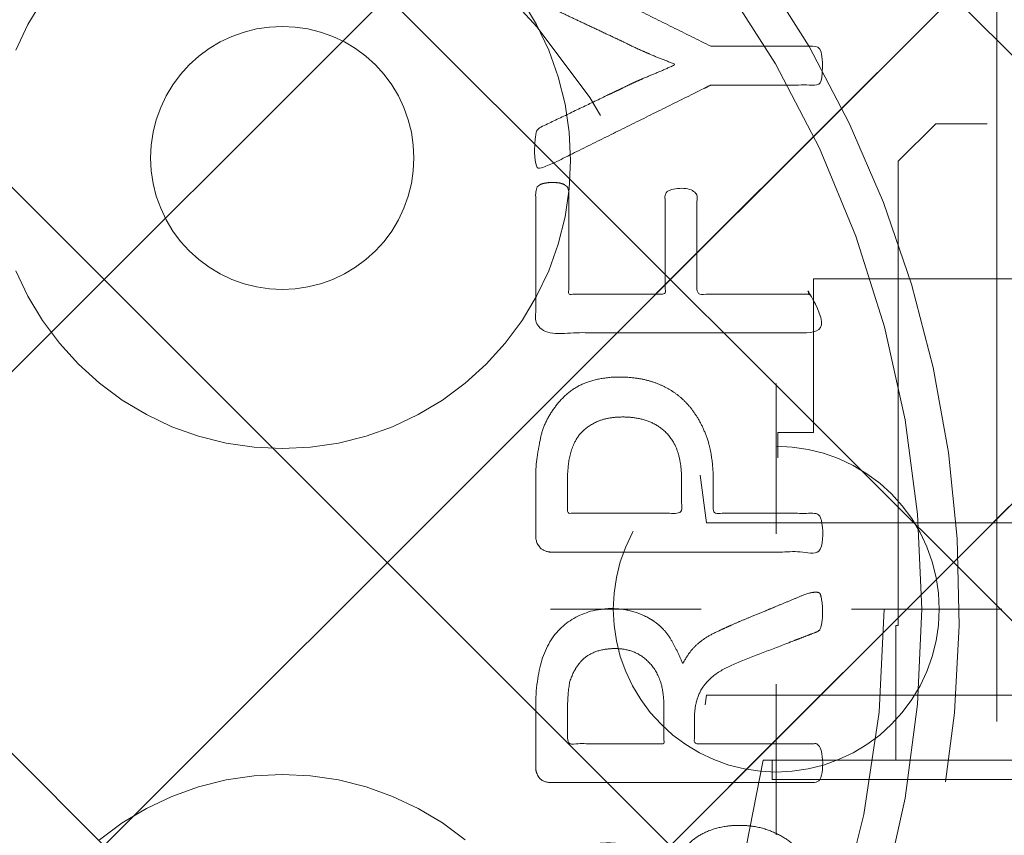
# Model space of a CAD drawing. Header units: inches. Extents: x -463 to -294, y -230 to 12.
# Tile 61 of 68: x -345.11 to -343.56, y 4.81 to 6.09. Entities that reach past the tile are written whole.
import ezdxf

# ---------------------------------------------------------------- set-up
doc = ezdxf.new("R2010")
doc.units = ezdxf.units.IN
doc.header["$LTSCALE"] = 32
doc.header["$MEASUREMENT"] = 0
doc.header["$PDMODE"] = 1
doc.header["$PDSIZE"] = -2
doc.linetypes.add('Dash Style-1', pattern=[0.083328, 0.041656, -0.041672])
for name, color, linetype, lineweight in [('DashLine', 7, 'Dash Style-1', 13), ('DashLineFill', 7, 'Dash Style-1', 13), ('Metal-DeskStructure', 7, 'Continuous', 13), ('None', 7, 'Continuous', 18), ('Plastic-BracketCover', 7, 'Continuous', 13), ('SolidLine', 7, 'Continuous', 15), ('Wood_1-H', 7, 'Continuous', 13)]:
    doc.layers.add(name, color=color, linetype=linetype, lineweight=lineweight)
pattern_1 = [(45, (0, 0), (-1.61301565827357, 1.935715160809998), []), (45, (-1.0608, 1.0608), (-0.4723460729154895, 0.4167612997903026), [])]

# ---------------------------------------------------------------- blocks, each defined once
blk = doc.blocks.new('Group-22')
at = {"layer": 'Plastic-BracketCover', "color": 7}
for points, knots in [([(1.38164285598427, 0.884128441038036), (1.463766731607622, 0.884128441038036), (1.549581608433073, 0.884128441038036), (1.553272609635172, 0.8804374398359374), (1.555118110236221, 0.8730554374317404), (1.55696180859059, 0.8619824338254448), (1.55696180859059, 0.8453729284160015), (1.555118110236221, 0.8342999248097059), (1.553272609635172, 0.8269179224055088), (1.549581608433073, 0.8232269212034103), (1.463766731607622, 0.8232269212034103), (1.38164285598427, 0.8232269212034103), (1.255227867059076, 0.7604808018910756), (1.128812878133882, 0.6977346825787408), (1.119585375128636, 0.6940436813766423), (1.112203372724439, 0.692198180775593), (1.106666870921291, 0.6958891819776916), (1.104821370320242, 0.7106531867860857), (1.104821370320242, 0.7327991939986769), (1.106666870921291, 0.7457176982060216), (1.10851237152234, 0.7530997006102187), (1.114048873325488, 0.7567907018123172), (1.117739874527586, 0.7586362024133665), (1.181408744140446, 0.789086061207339), (1.245077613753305, 0.8195359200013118), (1.263532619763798, 0.8287634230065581), (1.304133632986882, 0.8453729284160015), (1.324432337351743, 0.8546004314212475), (1.324432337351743, 0.8555231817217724), (1.324432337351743, 0.856445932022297), (1.28383402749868, 0.871209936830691), (1.246923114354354, 0.8896649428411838), (1.18233149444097, 0.9201148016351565), (1.117739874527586, 0.9505646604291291), (1.114048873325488, 0.9524101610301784), (1.10851237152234, 0.9561011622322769), (1.106666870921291, 0.963483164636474), (1.104821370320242, 0.9745561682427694), (1.104821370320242, 0.9967021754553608), (1.107589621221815, 1.016079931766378), (1.121430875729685, 1.013311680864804), (1.128812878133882, 1.009620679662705), (1.255227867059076, 0.9468745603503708), (1.38164285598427, 0.884128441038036)], [0, 0, 0, 0.05246714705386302, 0.05482524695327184, 0.05718334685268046, 0.05954144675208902, 0.06189954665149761, 0.06484717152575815, 0.06779479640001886, 0.07074242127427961, 0.07369004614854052, 0.1392739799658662, 0.1392739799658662, 0.251980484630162, 0.251980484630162, 0.259917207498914, 0.267853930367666, 0.2757906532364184, 0.2837273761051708, 0.2916640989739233, 0.2996008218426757, 0.307537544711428, 0.31547426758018, 0.31547426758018, 0.4512108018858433, 0.4512108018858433, 0.4908944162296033, 0.5305780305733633, 0.5305780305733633, 0.5322202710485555, 0.5322202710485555, 0.6091019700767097, 0.6091019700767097, 0.7421406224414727, 0.7421406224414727, 0.7498287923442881, 0.7575169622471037, 0.7652051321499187, 0.7728933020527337, 0.7836567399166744, 0.8051836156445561, 0.8159470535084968, 0.8159470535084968, 1, 1, 1]), ([(1.132503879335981, 0.670086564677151), (1.139885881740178, 0.670086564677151), (1.149113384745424, 0.6682410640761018), (1.154649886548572, 0.6645500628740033), (1.15834088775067, 0.6608590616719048), (1.15834088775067, 0.5759669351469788), (1.15834088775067, 0.4947658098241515), (1.23400551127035, 0.4947658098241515), (1.309670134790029, 0.4947658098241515), (1.309670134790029, 0.5722759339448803), (1.309670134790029, 0.6516315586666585), (1.313361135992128, 0.655322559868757), (1.318897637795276, 0.6590135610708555), (1.328123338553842, 0.6608590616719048), (1.341041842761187, 0.6608590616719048), (1.350269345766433, 0.6590135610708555), (1.355805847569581, 0.655322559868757), (1.359496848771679, 0.6516315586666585), (1.359496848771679, 0.5722759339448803), (1.359496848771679, 0.4947658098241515), (1.452693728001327, 0.4947658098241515), (1.547736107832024, 0.4947658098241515), (1.553272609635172, 0.4910766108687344), (1.555118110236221, 0.4836946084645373), (1.55696180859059, 0.4726216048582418), (1.55696180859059, 0.4560120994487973), (1.555118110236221, 0.4449390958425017), (1.553272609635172, 0.4375570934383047), (1.547736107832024, 0.4338660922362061), (1.338274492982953, 0.4338660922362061), (1.117739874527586, 0.4338660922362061), (1.106666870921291, 0.4486300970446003), (1.106666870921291, 0.5565900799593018), (1.106666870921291, 0.6608590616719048), (1.11035787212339, 0.6645500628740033), (1.115894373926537, 0.6682410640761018), (1.126967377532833, 0.670086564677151), (1.132503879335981, 0.670086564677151)], [0, 0, 0, 0.005581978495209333, 0.01116395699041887, 0.0167459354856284, 0.02232791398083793, 0.1451300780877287, 0.1451300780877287, 0.2595592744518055, 0.2595592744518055, 0.3767794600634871, 0.3795704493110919, 0.3823614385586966, 0.3851524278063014, 0.3879434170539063, 0.3900366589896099, 0.3921299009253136, 0.3942231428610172, 0.3963163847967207, 0.4842315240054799, 0.4842315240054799, 0.5899392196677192, 0.5920324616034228, 0.5941257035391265, 0.5962189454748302, 0.598312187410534, 0.5999867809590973, 0.6016613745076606, 0.6033359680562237, 0.6050105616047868, 0.7933998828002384, 0.80512203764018, 0.8168441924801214, 0.9765556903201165, 0.9824167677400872, 0.988277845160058, 0.994138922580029, 1, 1, 1]), ([(1.237695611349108, 0.3644410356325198), (1.272760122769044, 0.3644410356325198), (1.326277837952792, 0.3422950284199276), (1.363187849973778, 0.3016940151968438), (1.385333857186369, 0.2426397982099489), (1.385333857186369, 0.1752790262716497), (1.385333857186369, 0.1503647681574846), (1.465612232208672, 0.1503647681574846), (1.549581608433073, 0.1503647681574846), (1.553272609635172, 0.1466755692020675), (1.555118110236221, 0.1392935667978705), (1.55696180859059, 0.1282205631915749), (1.55696180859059, 0.1116110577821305), (1.555118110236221, 0.1005380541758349), (1.553272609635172, 0.09315605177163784), (1.549581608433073, 0.08946505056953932), (1.339197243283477, 0.08946505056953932), (1.119585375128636, 0.08946505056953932), (1.106666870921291, 0.1042290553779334), (1.106666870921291, 0.161438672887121), (1.106666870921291, 0.2241847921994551), (1.11035787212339, 0.2500218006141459), (1.117739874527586, 0.2869300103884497), (1.139885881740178, 0.3238400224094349), (1.171259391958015, 0.3515225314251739), (1.213704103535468, 0.3644410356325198), (1.237695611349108, 0.3644410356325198)], [0, 0, 0, 0.06626756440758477, 0.13253512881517, 0.1988026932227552, 0.2650702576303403, 0.3039664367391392, 0.3039664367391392, 0.4292971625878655, 0.4350595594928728, 0.4408219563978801, 0.4465843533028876, 0.4523467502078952, 0.456956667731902, 0.4615665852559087, 0.4661765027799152, 0.4707864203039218, 0.728938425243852, 0.745073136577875, 0.7612078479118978, 0.8451067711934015, 0.8709223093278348, 0.8967378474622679, 0.922553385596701, 0.948368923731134, 0.9741844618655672, 1, 1, 1]), ([(1.243232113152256, 0.3016940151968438), (1.215549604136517, 0.3016940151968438), (1.178641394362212, 0.2813935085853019), (1.162031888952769, 0.2518673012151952), (1.156495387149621, 0.2204937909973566), (1.156495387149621, 0.1771245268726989), (1.156495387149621, 0.1503647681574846), (1.24600036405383, 0.1503647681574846), (1.335505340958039, 0.1503647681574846), (1.335505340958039, 0.1771245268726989), (1.335505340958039, 0.2297212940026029), (1.322586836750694, 0.2666295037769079), (1.296751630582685, 0.2906210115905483), (1.263532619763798, 0.3016940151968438), (1.243232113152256, 0.3016940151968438)], [0, 0, 0, 0.05309765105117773, 0.1061953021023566, 0.1592929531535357, 0.2123906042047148, 0.29793681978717, 0.29793681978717, 0.5840684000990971, 0.5840684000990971, 0.6696146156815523, 0.7522109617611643, 0.8348073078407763, 0.917403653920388, 1, 1, 1]), ([(1.545890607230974, 0.02645157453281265), (1.549581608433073, 0.02645157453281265), (1.553272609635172, 0.02460607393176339), (1.555118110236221, 0.01722587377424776), (1.55696180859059, 0.004307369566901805), (1.55696180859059, -0.01414763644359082), (1.555118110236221, -0.02522064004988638), (1.553272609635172, -0.03260264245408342), (1.547736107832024, -0.03629364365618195), (1.542199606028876, -0.03813914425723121), (1.489603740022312, -0.05843965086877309), (1.437007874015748, -0.07874015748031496), (1.418552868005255, -0.08612215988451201), (1.389024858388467, -0.1008843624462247), (1.366878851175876, -0.1230303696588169), (1.355805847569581, -0.1525583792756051), (1.355805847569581, -0.1922366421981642), (1.355805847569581, -0.2116143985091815), (1.450848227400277, -0.2116143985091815), (1.549581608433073, -0.2116143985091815), (1.553272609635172, -0.2153035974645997), (1.555118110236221, -0.2226855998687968), (1.55696180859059, -0.2337586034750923), (1.55696180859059, -0.2503681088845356), (1.555118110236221, -0.2614411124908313), (1.553272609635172, -0.2688231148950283), (1.549581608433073, -0.2725141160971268), (1.338274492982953, -0.2725141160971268), (1.117739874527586, -0.2725141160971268), (1.106666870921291, -0.2577501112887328), (1.106666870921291, -0.202385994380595), (1.106666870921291, -0.137794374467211), (1.10851237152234, -0.1156483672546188), (1.11035787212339, -0.1064208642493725), (1.114048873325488, -0.08058565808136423), (1.13434937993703, -0.03998464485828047), (1.163877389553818, -0.01414763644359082), (1.202631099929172, 0.0006163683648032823), (1.246923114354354, 0.0006163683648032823), (1.28383312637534, -0.01230213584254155), (1.311515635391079, -0.03444814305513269), (1.329968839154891, -0.06766715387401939), (1.337350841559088, -0.08612215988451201), (1.342887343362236, -0.07504915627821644), (1.35765134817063, -0.05659415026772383), (1.377951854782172, -0.04183014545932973), (1.405634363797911, -0.0289116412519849), (1.422243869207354, -0.02152963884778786), (1.471148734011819, -0.001229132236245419), (1.520053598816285, 0.01907137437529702), (1.532972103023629, 0.02460607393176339), (1.544045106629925, 0.02645157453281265), (1.545890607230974, 0.02645157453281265)], [0, 0, 0, 0.004017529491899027, 0.008035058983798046, 0.01205258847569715, 0.01607011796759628, 0.02008764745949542, 0.02410517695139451, 0.02812270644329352, 0.03214023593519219, 0.03214023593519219, 0.07095094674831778, 0.07095094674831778, 0.08463415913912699, 0.09831737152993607, 0.1120005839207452, 0.1256837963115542, 0.138745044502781, 0.138745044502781, 0.202806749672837, 0.2052946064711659, 0.2077824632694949, 0.2102703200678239, 0.2127581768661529, 0.2147484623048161, 0.2167387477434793, 0.2187290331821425, 0.2207193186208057, 0.3326714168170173, 0.3396374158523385, 0.3466034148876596, 0.3918815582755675, 0.4075550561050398, 0.4232285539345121, 0.4232285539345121, 0.4666960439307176, 0.5101635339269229, 0.553631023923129, 0.5970985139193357, 0.640566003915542, 0.6840334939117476, 0.7275009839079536, 0.7709684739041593, 0.7709684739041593, 0.7980418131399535, 0.8251151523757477, 0.8521884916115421, 0.8792618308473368, 0.8792618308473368, 0.958132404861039, 0.958132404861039, 0.9790662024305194, 1, 1, 1]), ([(1.232159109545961, -0.06213065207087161), (1.204476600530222, -0.06213065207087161), (1.169413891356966, -0.08612215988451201), (1.160186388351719, -0.1138028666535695), (1.15834088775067, -0.1230303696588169), (1.156495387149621, -0.1451763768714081), (1.156495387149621, -0.1867001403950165), (1.156495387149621, -0.2116143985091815), (1.2321600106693, -0.2116143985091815), (1.30782463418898, -0.2116143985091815), (1.30782463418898, -0.183009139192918), (1.30782463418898, -0.130412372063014), (1.296751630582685, -0.09719336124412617), (1.274605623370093, -0.07320365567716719), (1.246923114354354, -0.06213065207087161), (1.232159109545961, -0.06213065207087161)], [0, 0, 0, 0.1425152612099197, 0.2850305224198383, 0.2850305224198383, 0.3309930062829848, 0.3769554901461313, 0.4458992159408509, 0.4458992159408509, 0.6552813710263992, 0.6552813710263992, 0.7344389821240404, 0.8008292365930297, 0.8672194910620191, 0.9336097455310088, 1, 1, 1]), ([(1.425934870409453, -0.3398696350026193), (1.448079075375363, -0.3398696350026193), (1.483143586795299, -0.3509408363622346), (1.512671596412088, -0.3693958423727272), (1.532972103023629, -0.3970783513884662), (1.555118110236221, -0.4469059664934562), (1.555118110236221, -0.5539431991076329), (1.555118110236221, -0.6203803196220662), (1.544045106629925, -0.6351443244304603), (1.330892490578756, -0.6351443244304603), (1.117739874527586, -0.6351443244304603), (1.106666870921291, -0.6203803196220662), (1.106666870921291, -0.5622479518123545), (1.106666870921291, -0.4708965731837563), (1.123276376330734, -0.4192243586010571), (1.150958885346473, -0.3860053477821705), (1.193405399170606, -0.3675503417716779), (1.235850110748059, -0.3675503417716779), (1.265378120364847, -0.374932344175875), (1.289369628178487, -0.3896963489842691), (1.309670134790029, -0.4136878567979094), (1.315206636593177, -0.4266063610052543), (1.318897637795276, -0.4081513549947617), (1.337350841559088, -0.3767778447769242), (1.365033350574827, -0.3527863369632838), (1.403788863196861, -0.3398696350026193), (1.425934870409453, -0.3398696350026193)], [0, 0, 0, 0.03145524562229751, 0.062910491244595, 0.09436573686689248, 0.1258209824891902, 0.188731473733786, 0.2661585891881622, 0.2758371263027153, 0.2855156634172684, 0.4355309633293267, 0.4452095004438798, 0.4548880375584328, 0.5214267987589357, 0.5746587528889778, 0.6278907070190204, 0.6811226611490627, 0.7343546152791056, 0.7627468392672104, 0.7911390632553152, 0.8195312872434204, 0.8479235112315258, 0.8479235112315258, 0.8859426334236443, 0.9239617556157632, 0.9619808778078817, 1, 1, 1]), ([(1.429625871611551, -0.4026148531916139), (1.409325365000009, -0.4026148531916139), (1.379797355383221, -0.4155333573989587), (1.359496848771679, -0.4395248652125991), (1.348423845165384, -0.4764330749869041), (1.348423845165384, -0.5401028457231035), (1.348423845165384, -0.5760901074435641), (1.426856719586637, -0.5760901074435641), (1.505289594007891, -0.5760901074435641), (1.505289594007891, -0.5327208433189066), (1.505289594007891, -0.4487514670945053), (1.477607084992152, -0.4155333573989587), (1.448079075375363, -0.4026148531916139), (1.429625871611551, -0.4026148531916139)], [0, 0, 0, 0.07915587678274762, 0.1583117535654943, 0.2374676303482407, 0.3166235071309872, 0.4195261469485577, 0.4195261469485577, 0.6437985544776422, 0.6437985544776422, 0.7678094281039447, 0.8839047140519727, 0.9419523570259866, 1, 1, 1]), ([(1.226622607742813, -0.4284518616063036), (1.210013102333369, -0.4284518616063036), (1.18417789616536, -0.4376793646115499), (1.165722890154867, -0.4579798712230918), (1.156495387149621, -0.4893515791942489), (1.156495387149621, -0.5447165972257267), (1.156495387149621, -0.5760901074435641), (1.228469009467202, -0.5760901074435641), (1.300442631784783, -0.5760901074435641), (1.300442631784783, -0.5419483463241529), (1.300442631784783, -0.4856605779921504), (1.289369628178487, -0.4561343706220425), (1.269069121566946, -0.4376793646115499), (1.241386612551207, -0.4284518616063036), (1.226622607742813, -0.4284518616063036)], [0, 0, 0, 0.07449877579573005, 0.1489975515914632, 0.223496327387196, 0.2979951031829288, 0.3954165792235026, 0.3954165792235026, 0.6189101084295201, 0.6189101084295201, 0.7249275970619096, 0.7936956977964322, 0.8624637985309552, 0.9312318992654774, 1, 1, 1]), ([(1.53112660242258, -0.7109774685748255), (1.538508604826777, -0.7109774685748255), (1.552349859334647, -0.7137457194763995), (1.555118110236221, -0.7220504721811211), (1.555118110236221, -0.841083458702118), (1.555118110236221, -0.9601164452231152), (1.553272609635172, -0.9638074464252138), (1.547736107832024, -0.9674984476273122), (1.538508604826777, -0.9693439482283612), (1.525590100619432, -0.9693439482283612), (1.516362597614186, -0.9674984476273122), (1.510826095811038, -0.965652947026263), (1.50713509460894, -0.9601164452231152), (1.50713509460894, -0.9112115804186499), (1.50713509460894, -0.864152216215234), (1.337351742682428, -0.864152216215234), (1.167568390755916, -0.864152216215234), (1.193404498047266, -0.9075205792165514), (1.219240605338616, -0.9508889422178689), (1.221086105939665, -0.9564254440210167), (1.222931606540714, -0.965652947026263), (1.219240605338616, -0.9693439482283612), (1.20816760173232, -0.9711894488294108), (1.195712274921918, -0.9711894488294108), (1.186023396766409, -0.9711894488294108), (1.180486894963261, -0.9693439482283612), (1.176795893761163, -0.965652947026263), (1.174950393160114, -0.9619619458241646), (1.141731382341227, -0.9102888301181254), (1.10851237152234, -0.8586157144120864), (1.106666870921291, -0.8567702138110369), (1.106666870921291, -0.8530792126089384), (1.104821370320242, -0.8475427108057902), (1.104821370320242, -0.8304718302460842), (1.104821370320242, -0.8124781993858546), (1.10851237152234, -0.8069416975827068), (1.112203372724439, -0.8050961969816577), (1.310591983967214, -0.8050961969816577), (1.50713509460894, -0.8050961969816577), (1.50713509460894, -0.7644960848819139), (1.50713509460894, -0.7202049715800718), (1.510826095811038, -0.7165139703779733), (1.516362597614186, -0.7128229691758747), (1.525590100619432, -0.7109774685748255), (1.53112660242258, -0.7109774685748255)], [0, 0, 0, 0.002610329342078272, 0.007830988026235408, 0.01044131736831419, 0.1761946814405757, 0.1788050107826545, 0.181415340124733, 0.1840256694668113, 0.1866359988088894, 0.1885937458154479, 0.1905514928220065, 0.192509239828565, 0.1944669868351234, 0.2443885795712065, 0.2443885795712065, 0.4244984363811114, 0.4244984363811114, 0.4780496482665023, 0.4780496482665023, 0.4842405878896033, 0.4904315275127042, 0.4966224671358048, 0.5028134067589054, 0.5070707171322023, 0.5109409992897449, 0.5148112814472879, 0.5186815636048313, 0.5186815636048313, 0.5762947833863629, 0.5762947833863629, 0.5787425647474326, 0.5811903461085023, 0.5836381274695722, 0.5902471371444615, 0.5931844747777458, 0.5961218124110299, 0.5990591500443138, 0.9118813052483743, 0.9118813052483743, 0.9765012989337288, 0.9823759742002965, 0.9882506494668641, 0.9941253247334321, 1, 1, 1])]:
    blk.add_open_spline(points, degree=2, knots=knots, dxfattribs=at)
blk = doc.blocks.new('1BRPFY-Leg_Plate (2D)')
at = {"layer": 'DashLineFill', "linetype": 'Continuous', "lineweight": 13}
h = blk.add_hatch(dxfattribs=at)
h.set_pattern_fill('Steel', color=253, style=0, pattern_type=2)
h.set_pattern_definition(pattern_1)
edge = h.paths.add_edge_path()
edge.add_arc((-1.704724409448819, -1.704724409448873), 0.125984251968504, 179.9999999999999, 269.9999999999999)
edge.add_line((-1.704724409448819, -1.830708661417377), (1.704724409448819, -1.830708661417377))
edge.add_arc((1.704724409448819, -1.704724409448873), 0.125984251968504, 270.0000000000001, 360.0000000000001)
edge.add_line((1.830708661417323, -1.704724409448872), (1.830708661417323, 1.704724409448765))
edge.add_arc((1.704724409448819, 1.704724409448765), 0.1259842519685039, 0, 90)
edge.add_line((1.704724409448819, 1.830708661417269), (-1.704724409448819, 1.830708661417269))
edge.add_arc((-1.704724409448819, 1.704724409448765), 0.1259842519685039, 90, 180)
edge.add_line((-1.830708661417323, 1.704724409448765), (-1.830708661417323, -1.704724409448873))
at = {"layer": 'DashLineFill', "flags": 128}
blk.add_lwpolyline([(-1.830708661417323, -1.704724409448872, 0.414213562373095), (-1.704724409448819, -1.830708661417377), (1.704724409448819, -1.830708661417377, 0.414213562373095), (1.830708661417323, -1.704724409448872), (1.830708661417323, 1.704724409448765, 0.414213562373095), (1.704724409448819, 1.830708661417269), (-1.704724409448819, 1.830708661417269, 0.414213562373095), (-1.830708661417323, 1.704724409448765)], format="xyb", close=True, dxfattribs=at)
at = {"layer": 'SolidLine', "flags": 128}
blk.add_lwpolyline([(0.7086614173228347, 0.9153543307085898), (0.728920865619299, 0.9143590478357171), (0.7489852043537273, 0.9113827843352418), (0.7686612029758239, 0.9064542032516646), (0.7877593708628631, 0.8996207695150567), (0.8060957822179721, 0.8909482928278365), (0.823493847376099, 0.8805202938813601), (0.8397860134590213, 0.868437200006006), (0.8548153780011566, 0.854815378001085), (0.8684372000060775, 0.8397860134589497), (0.8805202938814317, 0.8234938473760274), (0.8909482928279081, 0.8060957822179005), (0.8996207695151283, 0.7877593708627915), (0.9064542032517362, 0.7686612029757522), (0.9113827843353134, 0.7489852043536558), (0.9143590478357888, 0.7289208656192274), (0.9153543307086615, 0.7086614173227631), (0.9143590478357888, 0.6884019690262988), (0.9113827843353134, 0.6683376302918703), (0.9064542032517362, 0.6486616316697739), (0.8996207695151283, 0.6295634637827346), (0.8909482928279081, 0.6112270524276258), (0.8805202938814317, 0.5938289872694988), (0.8684372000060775, 0.5775368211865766), (0.8548153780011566, 0.5625074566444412), (0.8397860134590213, 0.5488856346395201), (0.823493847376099, 0.5368025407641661), (0.8060957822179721, 0.5263745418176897), (0.7877593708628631, 0.5177020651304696), (0.7686612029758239, 0.5108686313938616), (0.7489852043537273, 0.5059400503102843), (0.728920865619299, 0.502963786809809), (0.7086614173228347, 0.5019685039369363), (0.6884019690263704, 0.502963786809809), (0.668337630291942, 0.5059400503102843), (0.6486616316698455, 0.5108686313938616), (0.6295634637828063, 0.5177020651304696), (0.6112270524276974, 0.5263745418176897), (0.5938289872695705, 0.5368025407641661), (0.5775368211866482, 0.5488856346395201), (0.5625074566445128, 0.5625074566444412), (0.5488856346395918, 0.5775368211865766), (0.5368025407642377, 0.5938289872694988), (0.5263745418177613, 0.6112270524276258), (0.5177020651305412, 0.6295634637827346), (0.5108686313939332, 0.6486616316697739), (0.5059400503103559, 0.6683376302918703), (0.5029637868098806, 0.6884019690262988), (0.5019685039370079, 0.7086614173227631), (0.5029637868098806, 0.7289208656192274), (0.5059400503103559, 0.7489852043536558), (0.5108686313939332, 0.7686612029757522), (0.5177020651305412, 0.7877593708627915), (0.5263745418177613, 0.8060957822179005), (0.5368025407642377, 0.8234938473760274), (0.5488856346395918, 0.8397860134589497), (0.5625074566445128, 0.854815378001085), (0.5775368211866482, 0.868437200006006), (0.5938289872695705, 0.8805202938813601), (0.6112270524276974, 0.8909482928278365), (0.6295634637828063, 0.8996207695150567), (0.6486616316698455, 0.9064542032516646), (0.668337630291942, 0.9113827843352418), (0.6884019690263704, 0.9143590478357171)], close=True, dxfattribs=at)
at = {"layer": 'Plastic-BracketCover', "color": 7}
blk.add_blockref('Group-22', (0, 0), dxfattribs=at)
blk = doc.blocks.new('1BRPX5-Util_Bkt_Sm-F (2D)')
at = {"layer": 'DashLineFill', "linetype": 'Continuous', "lineweight": 13}
h = blk.add_hatch(dxfattribs=at)
h.set_pattern_fill('Steel', color=253, style=0, pattern_type=2)
h.set_pattern_definition(pattern_1)
edge = h.paths.add_edge_path()
edge.add_line((-4.468503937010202, 4.413385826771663), (-3.12992125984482, 4.413385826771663))
edge.add_line((-3.12992125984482, 4.413385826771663), (-3.12992125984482, -1.854330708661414))
edge.add_line((-3.12992125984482, -1.854330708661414), (-4.468503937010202, -1.854330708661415))
edge.add_line((-4.468503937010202, -1.854330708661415), (-4.468503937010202, -1.988188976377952))
edge.add_line((-4.468503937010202, -1.988188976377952), (-2.421259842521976, -1.988188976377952))
edge.add_line((-2.421259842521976, -1.988188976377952), (-2.421259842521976, -2.366141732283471))
edge.add_arc((-2.303149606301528, -2.366141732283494), 0.1181102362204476, 179.9999999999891, 270.000000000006)
edge.add_line((-2.303149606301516, -2.484251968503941), (2.303149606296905, -2.484251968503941))
edge.add_arc((2.303149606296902, -2.366141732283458), 0.1181102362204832, 270.0000000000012, 359.9999999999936)
edge.add_line((2.421259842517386, -2.366141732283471), (2.421259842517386, -1.988188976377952))
edge.add_line((2.421259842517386, -1.988188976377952), (4.468503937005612, -1.988188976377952))
edge.add_line((4.468503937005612, -1.988188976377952), (4.468503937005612, -1.854330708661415))
edge.add_line((4.468503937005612, -1.854330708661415), (3.12992125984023, -1.854330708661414))
edge.add_line((3.12992125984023, -1.854330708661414), (3.12992125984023, 4.413385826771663))
edge.add_line((3.12992125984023, 4.413385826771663), (4.468503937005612, 4.413385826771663))
edge.add_line((4.468503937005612, 4.413385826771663), (4.468503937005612, 4.547244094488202))
edge.add_line((4.468503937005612, 4.547244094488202), (2.421259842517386, 4.547244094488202))
edge.add_line((2.421259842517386, 4.547244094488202), (2.421259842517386, 4.925196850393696))
edge.add_arc((2.303149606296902, 4.925196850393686), 0.1181102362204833, 5.365542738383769e-12, 89.99999999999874)
edge.add_line((2.303149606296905, 5.043307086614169), (-2.303149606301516, 5.043307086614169))
edge.add_arc((-2.303149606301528, 4.92519685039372), 0.1181102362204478, 89.99999999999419, 180.0000000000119)
edge.add_line((-2.421259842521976, 4.925196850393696), (-2.421259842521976, 4.547244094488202))
edge.add_line((-2.421259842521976, 4.547244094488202), (-4.468503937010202, 4.547244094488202))
edge.add_line((-4.468503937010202, 4.547244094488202), (-4.468503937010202, 4.413385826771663))
at = {"layer": 'SolidLine', "flags": 128}
for points in [[(1.085114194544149, 0.9562621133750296), (1.107956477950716, 0.9181520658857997), (1.126953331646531, 0.877986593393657), (1.141921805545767, 0.8361525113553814), (1.152717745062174, 0.7930527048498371), (1.159237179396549, 0.7491022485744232), (1.161417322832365, 0.7047244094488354), (1.159237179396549, 0.6603465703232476), (1.152717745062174, 0.6163961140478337), (1.141921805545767, 0.5732963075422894), (1.126953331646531, 0.5314622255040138), (1.107956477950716, 0.4912967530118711), (1.085114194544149, 0.4531867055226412), (1.058646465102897, 0.4174991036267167), (1.028808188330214, 0.3845776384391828), (0.9958867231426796, 0.3547393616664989), (0.960199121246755, 0.3282716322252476), (0.9220890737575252, 0.3054293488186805), (0.8819236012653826, 0.2864324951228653), (0.840089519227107, 0.2714640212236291), (0.7969897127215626, 0.2606680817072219), (0.7530392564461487, 0.2541486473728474), (0.708661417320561, 0.2519685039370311), (0.6642835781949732, 0.2541486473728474), (0.6203331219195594, 0.2606680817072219), (0.577233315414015, 0.2714640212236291), (0.5353992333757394, 0.2864324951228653), (0.4952337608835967, 0.3054293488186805), (0.4571237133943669, 0.3282716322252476), (0.4214361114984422, 0.3547393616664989), (0.3885146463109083, 0.3845776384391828), (0.3586763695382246, 0.4174991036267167), (0.3322086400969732, 0.4531867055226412), (0.3093663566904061, 0.4912967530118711), (0.2903695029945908, 0.5314622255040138)], [(0.2903695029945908, 0.877986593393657), (0.3093663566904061, 0.9181520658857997), (0.3322086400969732, 0.9562621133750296)], [(0.4214361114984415, -0.3626133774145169), (0.4571237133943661, -0.3361456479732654), (0.4952337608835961, -0.3133033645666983), (0.5353992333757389, -0.294306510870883), (0.5772333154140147, -0.2793380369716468), (0.6203331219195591, -0.2685420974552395), (0.6642835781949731, -0.262022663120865), (0.708661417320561, -0.2598425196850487), (0.7530392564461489, -0.262022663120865), (0.7969897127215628, -0.2685420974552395), (0.8400895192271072, -0.2793380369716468), (0.8819236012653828, -0.294306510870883), (0.9220890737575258, -0.3133033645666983), (0.9601991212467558, -0.3361456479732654), (0.9958867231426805, -0.3626133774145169)]]:
    blk.add_lwpolyline(points, dxfattribs=at)
blk = doc.blocks.new('Slate-LegBrace (2D)')
at = {"layer": 'DashLineFill', "linetype": 'Continuous', "lineweight": 13}
h = blk.add_hatch(dxfattribs=at)
h.set_pattern_fill('Steel', color=253, style=0, pattern_type=2)
h.set_pattern_definition(pattern_1)
edge = h.paths.add_edge_path()
edge.add_line((-2.199587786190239, 0.1351515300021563), (-1.374775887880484, 0.1351515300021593))
edge.add_arc((3.636636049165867e-15, 0.01355418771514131), 1.380142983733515, 5.054592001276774, 174.9454079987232, ccw=False)
edge.add_line((1.374775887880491, 0.1351515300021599), (2.199718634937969, 0.1351515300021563))
edge.add_arc((6.542437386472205e-05, 0.01705725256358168), 2.202821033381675, 3.07312710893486, 176.9268728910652)
h = blk.add_hatch(dxfattribs=at)
h.set_pattern_fill('Steel', color=253, style=0, pattern_type=2)
h.set_pattern_definition(pattern_1)
edge = h.paths.add_edge_path()
edge.add_line((-2.191696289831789, 0.2375138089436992), (-1.463739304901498, 0.2375137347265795))
edge.add_arc((6.542437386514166e-05, 0.017041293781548), 1.480314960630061, 8.565281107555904, 171.4347188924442, ccw=False)
edge.add_line((1.463870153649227, 0.2375137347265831), (2.191827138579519, 0.2375138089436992))
edge.add_line((2.191827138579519, 0.2375138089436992), (2.19971863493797, 0.1351515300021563))
edge.add_line((2.19971863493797, 0.1351515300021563), (1.374775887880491, 0.1351515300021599))
edge.add_arc((3.356894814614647e-15, 0.01355418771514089), 1.380142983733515, 5.054592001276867, 174.9454079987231)
edge.add_line((-1.374775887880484, 0.1351515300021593), (-2.19958778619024, 0.1351515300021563))
edge.add_line((-2.19958778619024, 0.1351515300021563), (-2.191696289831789, 0.2375138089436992))
h = blk.add_hatch(dxfattribs=at)
h.set_pattern_fill('Steel', color=253, style=0, pattern_type=2)
h.set_pattern_definition(pattern_1)
h.paths.add_polyline_path([(1.477721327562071, -0.2676096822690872), (1.477721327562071, -0.2375137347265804), (1.672015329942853, -0.2375137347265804), (1.672015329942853, -0.02575645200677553), (1.675765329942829, -0.02575645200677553), (1.675765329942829, 0.7034311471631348), (1.734820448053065, 0.762486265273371), (1.929210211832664, 0.762486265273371), (1.988265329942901, 0.7034311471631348), (1.988265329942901, -0.02575645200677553), (1.992015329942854, -0.02575645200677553), (1.992015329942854, -0.2375137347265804), (2.186309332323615, -0.2375137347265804), (2.186309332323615, -0.2676096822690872)])
h = blk.add_hatch(dxfattribs=at)
h.set_pattern_fill('Steel', color=253, style=0, pattern_type=2)
h.set_pattern_definition(pattern_1)
h.paths.add_polyline_path([(1.486912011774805, 0.237513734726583), (1.486912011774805, 0.2775137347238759), (1.542840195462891, 0.277513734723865), (1.542840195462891, 0.5187637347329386), (2.12119046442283, 0.5187637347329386), (2.12119046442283, 0.2775137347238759), (2.177118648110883, 0.2775137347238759), (2.177118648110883, 0.237513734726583)])
h = blk.add_hatch(dxfattribs=at)
h.set_pattern_fill('Steel', color=253, style=0, pattern_type=2)
h.set_pattern_definition(pattern_1)
edge = h.paths.add_edge_path()
edge.add_line((-2.199587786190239, -0.1351515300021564), (-1.374775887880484, -0.1351515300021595))
edge.add_arc((3.636636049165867e-15, -0.01355418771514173), 1.380142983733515, 185.0545920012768, 354.9454079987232)
edge.add_line((1.374775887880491, -0.13515153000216), (2.199718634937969, -0.1351515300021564))
edge.add_arc((6.54243738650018e-05, -0.01705725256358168), 2.202821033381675, 183.0731271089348, 356.92687289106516, ccw=False)
h = blk.add_hatch(dxfattribs=at)
h.set_pattern_fill('Steel', color=253, style=0, pattern_type=2)
h.set_pattern_definition(pattern_1)
edge = h.paths.add_edge_path()
edge.add_line((2.191696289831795, -0.2375138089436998), (1.463739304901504, -0.2375137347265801))
edge.add_arc((-6.542437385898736e-05, -0.01704129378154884), 1.480314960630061, 188.5652811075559, 351.4347188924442, ccw=False)
edge.add_line((-1.463870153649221, -0.2375137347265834), (-2.191827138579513, -0.2375138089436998))
edge.add_line((-2.191827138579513, -0.2375138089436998), (-2.199718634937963, -0.1351515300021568))
edge.add_line((-2.199718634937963, -0.1351515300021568), (-1.374775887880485, -0.1351515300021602))
edge.add_arc((2.937282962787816e-15, -0.01355418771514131), 1.380142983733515, 185.0545920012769, 354.9454079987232)
edge.add_line((1.37477588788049, -0.1351515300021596), (2.199587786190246, -0.1351515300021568))
edge.add_line((2.199587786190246, -0.1351515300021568), (2.191696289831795, -0.2375138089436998))
at = {"layer": 'DashLineFill', "flags": 128}
for points in [[(-2.199587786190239, 0.1351515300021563), (-1.374775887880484, 0.1351515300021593, -0.9154551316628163), (1.374775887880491, 0.1351515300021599), (2.199718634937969, 0.1351515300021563, 0.9477524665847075)], [(-2.191696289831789, 0.2375138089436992), (-1.463739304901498, 0.2375137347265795, -0.8606629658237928), (1.463870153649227, 0.2375137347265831), (2.191827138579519, 0.2375138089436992), (2.19971863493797, 0.1351515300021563), (1.374775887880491, 0.1351515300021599, 0.9154551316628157), (-1.374775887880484, 0.1351515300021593), (-2.19958778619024, 0.1351515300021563)], [(2.191696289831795, -0.2375138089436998), (1.463739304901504, -0.2375137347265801, -0.860662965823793), (-1.463870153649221, -0.2375137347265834), (-2.191827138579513, -0.2375138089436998), (-2.199718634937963, -0.1351515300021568), (-1.374775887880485, -0.1351515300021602, 0.9154551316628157), (1.37477588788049, -0.1351515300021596), (2.199587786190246, -0.1351515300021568)], [(-2.199587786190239, -0.1351515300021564), (-1.374775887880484, -0.1351515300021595, 0.9154551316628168), (1.374775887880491, -0.13515153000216), (2.199718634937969, -0.1351515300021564, -0.9477524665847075)]]:
    blk.add_lwpolyline(points, format="xyb", close=True, dxfattribs=at)
for points in [[(1.477721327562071, -0.2676096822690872), (1.477721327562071, -0.2375137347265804), (1.672015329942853, -0.2375137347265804), (1.672015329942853, -0.02575645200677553), (1.675765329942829, -0.02575645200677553), (1.675765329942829, 0.7034311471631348), (1.734820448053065, 0.762486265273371), (1.929210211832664, 0.762486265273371), (1.988265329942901, 0.7034311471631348), (1.988265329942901, -0.02575645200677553), (1.992015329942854, -0.02575645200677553), (1.992015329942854, -0.2375137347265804), (2.186309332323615, -0.2375137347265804), (2.186309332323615, -0.2676096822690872)], [(1.486912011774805, 0.237513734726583), (1.486912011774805, 0.2775137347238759), (1.542840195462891, 0.277513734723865), (1.542840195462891, 0.5187637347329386), (2.12119046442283, 0.5187637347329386), (2.12119046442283, 0.2775137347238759), (2.177118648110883, 0.2775137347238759), (2.177118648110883, 0.237513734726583)]]:
    blk.add_lwpolyline(points, close=True, dxfattribs=at)
blk = doc.blocks.new('TLLegSleeve (2D)')
at = {"layer": 'DashLineFill', "linetype": 'Continuous', "lineweight": 13}
h = blk.add_hatch(dxfattribs=at)
h.set_pattern_fill('Steel', color=253, style=0, pattern_type=2)
h.set_pattern_definition(pattern_1)
edge = h.paths.add_edge_path()
edge.add_line((1.08267716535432, 1.402343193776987), (1.08267716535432, 2.913385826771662))
edge.add_arc((-1.707523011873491e-13, 2.913385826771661), 1.08267716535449, 4.479377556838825e-14, 180)
edge.add_line((-1.082677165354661, 2.913385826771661), (-1.08267716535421, 1.402343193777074))
edge.add_arc((-1.332267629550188e-15, 2.886579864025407e-15), 1.771653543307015, 127.6698869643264, 412.330113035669)
edge.add_line((1.08267716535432, 1.402343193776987), (1.08267716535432, 1.402343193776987))
edge = h.paths.add_edge_path()
edge.add_arc((1.665334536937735e-15, 2.91338582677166), 0.7480314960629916, 180, 360)
edge.add_arc((1.665334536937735e-15, 2.91338582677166), 0.7480314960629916, 9.54166404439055e-15, 180)
edge.add_line((-0.7480314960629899, 2.91338582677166), (-0.7480314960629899, 2.91338582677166))
edge = h.paths.add_edge_path()
edge.add_arc((-1.723066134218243e-13, 5.70119602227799e-16), 1.437007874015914, 180, 360)
edge.add_arc((-1.723066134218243e-13, 9.149983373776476e-17), 1.437007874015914, 9.541664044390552e-15, 180)
edge.add_line((-1.437007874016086, 3.308097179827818e-16), (-1.437007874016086, 3.308097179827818e-16))
at = {"layer": 'DashLine', "color": 8, "flags": 128}
blk.add_lwpolyline([(1.653543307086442, 1.118599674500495e-14), (1.645581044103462, -0.1620755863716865), (1.621770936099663, -0.3225902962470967), (1.582342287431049, -0.4799982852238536), (1.527674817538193, -0.6327836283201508), (1.45829500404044, -0.7794749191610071), (1.374871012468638, -0.9186594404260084), (1.278206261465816, -1.048996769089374), (1.169231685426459, -1.169231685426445), (1.048996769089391, -1.278206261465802), (0.918659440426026, -1.374871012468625), (0.7794749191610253, -1.458295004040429), (0.6327836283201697, -1.527674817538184), (0.4799982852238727, -1.582342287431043), (0.3225902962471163, -1.621770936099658), (0.1620755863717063, -1.645581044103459), (8.723964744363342e-15, -1.653543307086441), (-0.162075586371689, -1.645581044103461), (-0.3225902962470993, -1.621770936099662), (-0.4799982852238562, -1.582342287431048), (-0.6327836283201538, -1.527674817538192), (-0.7794749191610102, -1.458295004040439), (-0.9186594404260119, -1.374871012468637), (-1.048996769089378, -1.278206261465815), (-1.169231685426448, -1.169231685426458), (-1.278206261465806, -1.048996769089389), (-1.374871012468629, -0.9186594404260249), (-1.458295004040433, -0.7794749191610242), (-1.527674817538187, -0.6327836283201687), (-1.582342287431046, -0.4799982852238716), (-1.621770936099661, -0.3225902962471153), (-1.645581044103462, -0.1620755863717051), (-1.653543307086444, -7.741682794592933e-15), (-1.645581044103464, 0.1620755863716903), (-1.621770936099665, 0.3225902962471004), (-1.582342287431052, 0.4799982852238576), (-1.527674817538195, 0.6327836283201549), (-1.458295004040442, 0.7794749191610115), (-1.37487101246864, 0.918659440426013), (-1.278206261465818, 1.048996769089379), (-1.169231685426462, 1.169231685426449), (-1.048996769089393, 1.278206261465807), (-0.9186594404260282, 1.37487101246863), (-0.7794749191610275, 1.458295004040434), (-0.6327836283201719, 1.527674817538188), (-0.479998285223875, 1.582342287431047), (-0.3225902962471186, 1.621770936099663), (-0.1620755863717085, 1.645581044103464), (-1.096189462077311e-14, 1.653543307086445), (0.1620755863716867, 1.645581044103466), (0.3225902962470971, 1.621770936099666), (0.479998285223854, 1.582342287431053), (0.6327836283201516, 1.527674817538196), (0.7794749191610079, 1.458295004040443), (0.9186594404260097, 1.374871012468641), (1.048996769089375, 1.278206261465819), (1.169231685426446, 1.169231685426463), (1.278206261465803, 1.048996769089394), (1.374871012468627, 0.9186594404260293), (1.458295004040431, 0.7794749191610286), (1.527674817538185, 0.6327836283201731), (1.582342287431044, 0.4799982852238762), (1.621770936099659, 0.3225902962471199), (1.64558104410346, 0.1620755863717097)], close=True, dxfattribs=at)
at = {"layer": 'DashLineFill', "flags": 128}
for points in [[(1.08267716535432, 1.402343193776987), (1.08267716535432, 2.913385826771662, 0.9999999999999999), (-1.082677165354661, 2.913385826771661), (-1.08267716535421, 1.402343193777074, 2.931618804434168), (1.08267716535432, 1.402343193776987)], [(-1.437007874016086, 3.308097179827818e-16, 0.9999999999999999), (1.437007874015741, 3.308097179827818e-16, 0.9999999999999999), (-1.437007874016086, 3.308097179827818e-16)]]:
    blk.add_lwpolyline(points, format="xyb", close=True, dxfattribs=at)
blk = doc.blocks.new('Group-24')
at = {"layer": 'Wood_1-H'}
for points in [[(15.46078506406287, 21.12119692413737), (15.54106030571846, 20.99519003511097)], [(15.54106030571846, 20.99519003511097), (15.46078506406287, 21.12119692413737)], [(15.54106030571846, 20.99519003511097), (15.46078506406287, 21.12119692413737)], [(15.46078506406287, 21.12119692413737), (15.54106030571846, 20.99519003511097)], [(15.54106030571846, 20.99519003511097), (15.61004785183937, 20.8626661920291)], [(15.61004785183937, 20.8626661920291), (15.54106030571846, 20.99519003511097)], [(15.61004785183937, 20.8626661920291), (15.54106030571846, 20.99519003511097)], [(15.54106030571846, 20.99519003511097), (15.61004785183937, 20.8626661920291)], [(15.61004785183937, 20.8626661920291), (15.66722266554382, 20.72463398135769)], [(15.66722266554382, 20.72463398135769), (15.61004785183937, 20.8626661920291)], [(15.66722266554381, 20.72463398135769), (15.61004785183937, 20.8626661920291)], [(15.61004785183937, 20.8626661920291), (15.66722266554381, 20.72463398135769)], [(15.66722266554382, 20.72463398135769), (15.7121496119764, 20.58214391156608)], [(15.7121496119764, 20.58214391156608), (15.66722266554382, 20.72463398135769)], [(15.71214961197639, 20.58214391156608), (15.66722266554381, 20.72463398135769)], [(15.66722266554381, 20.72463398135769), (15.71214961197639, 20.58214391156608)], [(15.7121496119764, 20.58214391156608), (15.74448676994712, 20.43628041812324)], [(15.74448676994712, 20.43628041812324), (15.7121496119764, 20.58214391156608)], [(15.74448676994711, 20.43628041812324), (15.71214961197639, 20.58214391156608)], [(15.71214961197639, 20.58214391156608), (15.74448676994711, 20.43628041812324)], [(15.74448676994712, 20.43628041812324), (15.76398803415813, 20.28815361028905)], [(15.76398803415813, 20.28815361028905), (15.74448676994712, 20.43628041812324)], [(15.76398803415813, 20.28815361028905), (15.74448676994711, 20.43628041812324)], [(15.74448676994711, 20.43628041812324), (15.76398803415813, 20.28815361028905)], [(15.76398803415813, 20.28815361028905), (15.77050498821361, 20.13889082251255)], [(15.77050498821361, 20.13889082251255), (15.76398803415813, 20.28815361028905)], [(15.77050498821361, 20.13889082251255), (15.76398803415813, 20.28815361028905)], [(15.76398803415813, 20.28815361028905), (15.77050498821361, 20.13889082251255)], [(15.77050498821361, 20.13889082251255), (15.76398803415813, 19.98962803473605)], [(15.76398803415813, 19.98962803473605), (15.77050498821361, 20.13889082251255)], [(15.76398803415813, 19.98962803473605), (15.77050498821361, 20.13889082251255)], [(15.77050498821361, 20.13889082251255), (15.76398803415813, 19.98962803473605)], [(15.76398803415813, 19.98962803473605), (15.74448676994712, 19.84150122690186)], [(15.74448676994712, 19.84150122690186), (15.76398803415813, 19.98962803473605)], [(15.74448676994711, 19.84150122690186), (15.76398803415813, 19.98962803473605)], [(15.76398803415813, 19.98962803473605), (15.74448676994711, 19.84150122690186)], [(15.74448676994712, 19.84150122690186), (15.7121496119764, 19.69563773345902)], [(15.7121496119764, 19.69563773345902), (15.74448676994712, 19.84150122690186)], [(15.71214961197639, 19.69563773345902), (15.74448676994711, 19.84150122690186)], [(15.74448676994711, 19.84150122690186), (15.71214961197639, 19.69563773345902)]]:
    blk.add_lwpolyline(points, dxfattribs=at)
at = {"layer": 'Wood_1-H', "color": 7}
for name in ['1BRPX5-Util_Bkt_Sm-F (2D)', 'TLLegSleeve (2D)', 'Slate-LegBrace (2D)', '1BRPFY-Leg_Plate (2D)']:
    blk.add_blockref(name, (14.05790656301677, 20.13889082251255), dxfattribs=at)
blk = doc.blocks.new('Group-33')
at = {"layer": 'DashLine'}
for p, q in [((0.0001991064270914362, 3.818897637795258), (0.0001991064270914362, 4.055118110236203)), ((-0.117911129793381, 3.700787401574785), (-0.3541316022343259, 3.700787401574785)), ((0.1183093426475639, 3.700787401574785), (0.3545298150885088, 3.700787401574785)), ((0.0001991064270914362, 3.582677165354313), (0.0001991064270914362, 3.346456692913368))]:
    blk.add_line(p, q, dxfattribs=at)
at = {"layer": 'DashLine', "flags": 128}
blk.add_lwpolyline([(-0.2557064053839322, 3.700787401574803), (-0.254474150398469, 3.725870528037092), (-0.2507892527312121, 3.750712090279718), (-0.2446871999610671, 3.775072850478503), (-0.2362267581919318, 3.798718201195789), (-0.2254894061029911, 3.821420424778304), (-0.2125785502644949, 3.842960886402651), (-0.1976185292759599, 3.863132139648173), (-0.180753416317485, 3.881739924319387), (-0.1621456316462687, 3.898605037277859), (-0.1419743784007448, 3.913565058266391), (-0.1204339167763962, 3.926475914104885), (-0.09773169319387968, 3.937213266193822), (-0.07408634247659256, 3.945673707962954), (-0.04972558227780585, 3.951775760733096), (-0.02488402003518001, 3.955460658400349), (0.0001991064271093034, 3.956692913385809), (0.02528223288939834, 3.955460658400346), (0.05012379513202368, 3.951775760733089), (0.07448455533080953, 3.945673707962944), (0.09812990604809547, 3.937213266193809), (0.1208321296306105, 3.926475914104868), (0.1423725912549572, 3.913565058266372), (0.1625438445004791, 3.898605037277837), (0.181151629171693, 3.881739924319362), (0.1980167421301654, 3.863132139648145), (0.2129767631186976, 3.842960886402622), (0.2258876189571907, 3.821420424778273), (0.2366249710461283, 3.798718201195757), (0.2450854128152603, 3.775072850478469), (0.2511874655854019, 3.750712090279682), (0.2548723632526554, 3.725870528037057), (0.2561046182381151, 3.700787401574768), (0.2548723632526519, 3.675704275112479), (0.251187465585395, 3.650862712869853), (0.24508541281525, 3.626501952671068), (0.2366249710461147, 3.602856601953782), (0.2258876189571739, 3.580154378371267), (0.2129767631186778, 3.55861391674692), (0.1980167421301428, 3.538442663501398), (0.1811516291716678, 3.519834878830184), (0.1625438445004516, 3.502969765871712), (0.1423725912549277, 3.488009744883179), (0.1208321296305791, 3.475098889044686), (0.09812990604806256, 3.464361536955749), (0.07448455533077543, 3.455901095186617), (0.05012379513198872, 3.449799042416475), (0.02528223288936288, 3.446114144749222), (0.0001991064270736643, 3.444881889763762), (-0.02488402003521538, 3.446114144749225), (-0.04972558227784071, 3.449799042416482), (-0.07408634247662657, 3.455901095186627), (-0.09773169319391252, 3.464361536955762), (-0.1204339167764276, 3.475098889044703), (-0.1419743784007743, 3.488009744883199), (-0.1621456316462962, 3.502969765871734), (-0.1807534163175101, 3.519834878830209), (-0.1976185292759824, 3.538442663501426), (-0.2125785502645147, 3.558613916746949), (-0.2254894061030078, 3.580154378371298), (-0.2362267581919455, 3.602856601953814), (-0.2446871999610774, 3.626501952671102), (-0.250789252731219, 3.650862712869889), (-0.2544741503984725, 3.675704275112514)], close=True, dxfattribs=at)
blk = doc.blocks.new('1BRPT9-Bracket (2D)')
at = {"layer": 'DashLineFill', "linetype": 'Continuous', "lineweight": 13}
h = blk.add_hatch(dxfattribs=at)
h.set_pattern_fill('Steel', color=253, style=0, pattern_type=2)
h.set_pattern_definition(pattern_1)
edge = h.paths.add_edge_path()
edge.add_arc((1.677931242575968, -8.488188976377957), 0.2519685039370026, 269.999999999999, 360.0000000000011)
edge.add_line((1.929899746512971, -8.488188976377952), (1.929899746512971, -7.480314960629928))
edge.add_line((1.929899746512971, -7.480314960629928), (2.323600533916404, -7.480314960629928))
edge.add_line((2.323600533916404, -7.480314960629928), (2.323600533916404, 7.461135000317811))
edge.add_line((2.323600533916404, 7.461135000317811), (1.929899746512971, 7.480314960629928))
edge.add_line((1.929899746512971, 7.480314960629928), (1.929899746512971, 8.488188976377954))
edge.add_arc((1.677931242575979, 8.488188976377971), 0.2519685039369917, 359.999999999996, 450.0000000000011)
edge.add_line((1.677931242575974, 8.740157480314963), (-2.32206875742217, 8.740157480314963))
edge.add_line((-2.32206875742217, 8.740157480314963), (-2.32206875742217, -8.74015748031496))
edge.add_line((-2.32206875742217, -8.74015748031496), (1.677931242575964, -8.74015748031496))
at = {"layer": 'DashLineFill', "linetype": 'Continuous', "lineweight": 5}
blk.add_point((0.0001991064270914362, 3.700787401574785), dxfattribs=at)
at = {"layer": 'Metal-DeskStructure', "color": 7}
blk.add_blockref('Group-33', (0, 0), dxfattribs=at)
blk = doc.blocks.new('Group-50')
at = {"layer": 'None', "color": 7, "rotation": 270}
blk.add_blockref('1BRPT9-Bracket (2D)', (11.8413711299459, 20.13889082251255), dxfattribs=at)
blk = doc.blocks.new('Group-51')
at = {"layer": 'None'}
blk.add_blockref('Group-50', (0, 0), dxfattribs=at)

msp = doc.modelspace()

# ---------------------------------------------------------------- block references
at = {"layer": 'None'}
for name in ['Group-24', 'Group-51']:
    msp.add_blockref(name, (-359.4593240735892, -14.97747349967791), dxfattribs=at)

doc.saveas('drawing.dxf')
